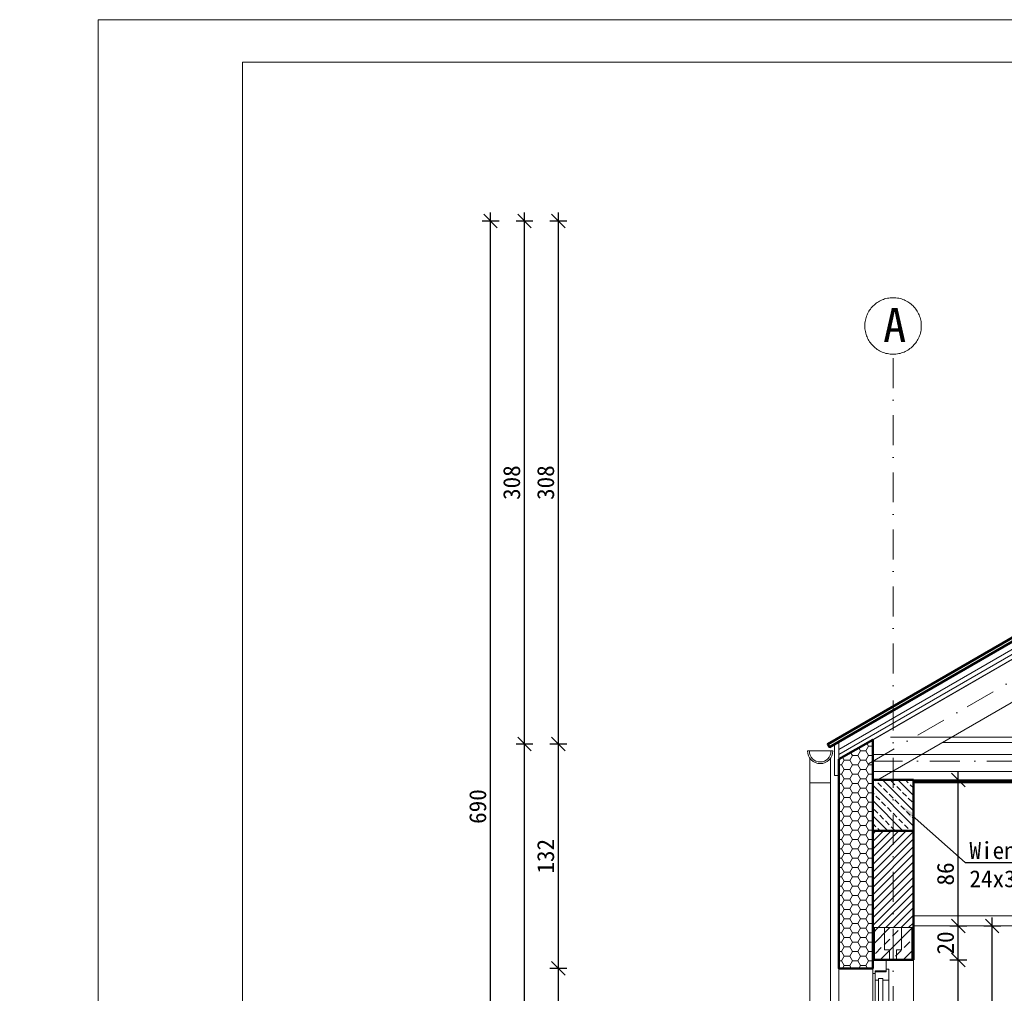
# Model space of a CAD drawing. Header units: millimetres. Extents: x -1373 to 28294, y -9636 to 187.
# Tile 13 of 133: x 789 to 1369, y -5513 to -4939. Entities that reach past the tile are written whole.
import ezdxf
from ezdxf import colors
from ezdxf.entities.mleader import LeaderData, LeaderLine
from ezdxf.math import Vec2, Vec3

# ---------------------------------------------------------------- set-up
doc = ezdxf.new("R2010")
doc.units = ezdxf.units.MM
doc.linetypes.add('HIDDEN2', pattern=[4.7625, 3.175, -1.5875])
doc.linetypes.add('Kreski i kropki', pattern=[335.138881, 176.388884, -88.194442, 0, -70.555556])
for name, color, linetype, lineweight in [('_k_beton_widok', 244, 'Continuous', 20), ('_k_gruba', 42, 'Continuous', 50), ('_k_kreskowanie', 250, 'Continuous', 9), ('_k_opis', 7, 'Continuous', 13), ('_k_osie', 142, 'Kreski i kropki', 13), ('_k_rynny', 5, 'Continuous', 20), ('_k_stolarka', 7, 'Continuous', 13), ('_k_widok', 7, 'Continuous', 18), ('_k_wymiar', 7, 'Continuous', 9), ('_k_zarys', 7, 'HIDDEN2', 20), ('_k_ściany', 223, 'Continuous', 35)]:
    doc.layers.add(name, color=color, linetype=linetype, lineweight=lineweight)
doc.styles.add('GENERATED_STYLE_1', font='MS Gothic.ttf')
doc.styles.add('GENERATED_STYLE_2', font='MS Gothic.ttf')
doc.styles.add('Katarzyna', font='MS Gothic.ttf')
doc.linetypes.add('BATTING', pattern='A,0.00254,-2.54,[134,ltypeshp.shx,S=2.54,R=0,X=-2.54,Y=0],-5.08,[134,ltypeshp.shx,S=2.54,R=180,X=2.54,Y=0],-2.54', length=10.16254)
doc.dimstyles.new('1 - 50   (cm)', dxfattribs={"dimscale": 5, "dimtxt": 2, "dimasz": 1.6, "dimexe": 1, "dimexo": 1, "dimgap": 0.5, "dimtad": 1, "dimdec": 0, "dimzin": 12, "dimdsep": 46, "dimtxsty": 'GENERATED_STYLE_1', "dimblk1": 'OBLIQUE', "dimblk2": 'OBLIQUE', "dimsah": 1, "dimcen": 0, "dimdle": 1, "dimclrd": 256, "dimclre": 256, "dimclrt": 4, "dimazin": 0, "dimtfac": 0.75, "dimtdec": 0, "dimtix": 1, "dimtmove": 1, "dimatfit": 3, "dimldrblk": 'OBLIQUE', "dimfxl": 1, "dimfxlon": 1, "dimtvp": 0.75, "dimtolj": 1, "dimtzin": 0, "dimarcsym": 0})

# ---------------------------------------------------------------- blocks, each defined once
blk = doc.blocks.new('O_150_przekrój')
at = {"layer": '_k_kreskowanie', "ltscale": 2}
h = blk.add_hatch(dxfattribs=at)
h.set_pattern_fill('ANSI33', scale=1.5, angle=90)
h.paths.add_polyline_path([(-24, 173), (-24, 154), (0, 154), (0, 173)])
at = {"layer": '_k_beton_widok'}
blk.add_lwpolyline([(0, 173), (-24, 173), (-24, 173), (0, 173)], close=True, dxfattribs=at)
at = {"layer": '_k_beton_widok', "ltscale": 3}
blk.add_lwpolyline([(-24, 173), (0, 173), (0, 154), (-24, 154)], close=True, dxfattribs=at)
at = {"layer": '_k_beton_widok'}
for points in [[(-23, 173), (-23, 154), (-14, 154), (-14, 160), (-17, 160), (-17, 173), (-23, 173)], [(-1, 173), (-1, 154), (-10, 154), (-10, 160), (-7, 160), (-7, 173), (-1, 173)]]:
    blk.add_lwpolyline(points, dxfattribs=at)
at = {"layer": '_k_gruba', "ltscale": 3}
for points in [[(-24, 154), (0, 154), (0, 149), (20, 149)], [(20, 4), (0, 4), (0, 0), (-24, 0)]]:
    blk.add_lwpolyline(points, dxfattribs=at)
at = {"layer": '_k_stolarka', "color": 2}
for points in [[(-8, 147.5), (-1.5, 147.5), (-1.5, 146), (0, 146), (0, 154), (-8, 154), (-8, 147.5)], [(-8, 148.5), (-9.5, 148.5), (-9.5, 142), (-6, 142), (-6, 143), (-3.5, 143), (-3.5, 142), (-1.5, 142), (-1.5, 147), (-8, 147), (-8, 148.5)], [(0, 146), (0, 12)], [(-8, 9.5), (-9.5, 9.5), (-9.5, 16), (-6, 16), (-6, 15), (-3.5, 15), (-3.5, 16), (-1.5, 16), (-1.5, 11), (-8, 11), (-8, 9.5)], [(-8, 4), (0, 4), (0, 12), (-1.5, 12), (-1.5, 10.5), (-8, 10.5), (-8, 4)], [(0, 9), (0.5, 9), (0.5, 6.97), (24.35, 5.87), (24.35, -0.55), (21.53, 3.27), (21.88, 3.53), (24, 0.66), (24, 5.41), (0, 6.5), (0, 9)]]:
    blk.add_lwpolyline(points, dxfattribs=at)
for points in [[(-6, 142), (-9.5, 142), (-9.5, 16), (-6, 16)], [(-1.5, 16), (-3.5, 16), (-3.5, 142), (-1.5, 142)], [(-28.5, 0), (-8, 0), (-8, 4), (-28.5, 4)]]:
    blk.add_lwpolyline(points, close=True, dxfattribs=at)
at = {"layer": '_k_widok'}
blk.add_lwpolyline([(-24, 4), (-24, 154), (0, 154), (0, 149), (20, 149), (20, 6.07)], dxfattribs=at)
blk = doc.blocks.new('_OBLIQUE')
at = {"color": 0, "linetype": 'ByBlock'}
blk.add_line((-0.5, -0.5), (0.5, 0.5), dxfattribs=at)
blk = doc.blocks.new('*D336')
at = {"layer": '_k_wymiar', "lineweight": -2, "transparency": 16777216}
for p, q in [((1341.92, -5648.05), (1341.92, -5488.05)), ((1336.92, -5493.05), (1346.92, -5493.05)), ((1336.92, -5643.05), (1346.92, -5643.05))]:
    blk.add_line(p, q, dxfattribs=at)
at = {"layer": 'Defpoints', "color": 0, "transparency": 16777216}
for p in [(1315.52, -5493.05), (1341.92, -5493.05), (1315.52, -5643.05)]:
    blk.add_point(p, dxfattribs=at)
at = {"layer": '_k_wymiar', "lineweight": -2, "transparency": 16777216, "xscale": 8, "yscale": 8, "zscale": 8}
for p, rotation in [((1341.92, -5493.05), 90), ((1341.92, -5643.05), 270)]:
    blk.add_blockref('_OBLIQUE', p, dxfattribs=dict(at, rotation=rotation))
at = {"layer": '_k_wymiar', "color": 4, "transparency": 16777216, "insert": (1334.42, -5568.05), "char_height": 10, "attachment_point": 5, "rotation": 90, "style": 'GENERATED_STYLE_1'}
blk.add_mtext('\\A1;150', dxfattribs=at)
blk = doc.blocks.new('*D337')
at = {"layer": '_k_wymiar', "lineweight": -2, "transparency": 16777216}
for p, q in [((1341.92, -5498.05), (1341.92, -5468.05)), ((1336.92, -5473.05), (1346.92, -5473.05)), ((1336.92, -5493.05), (1346.92, -5493.05))]:
    blk.add_line(p, q, dxfattribs=at)
at = {"layer": 'Defpoints', "color": 0, "transparency": 16777216}
for p in [(1315.52, -5473.05), (1341.92, -5473.05), (1315.52, -5493.05)]:
    blk.add_point(p, dxfattribs=at)
at = {"layer": '_k_wymiar', "lineweight": -2, "transparency": 16777216, "xscale": 8, "yscale": 8, "zscale": 8}
for p, rotation in [((1341.92, -5473.05), 90), ((1341.92, -5493.05), 270)]:
    blk.add_blockref('_OBLIQUE', p, dxfattribs=dict(at, rotation=rotation))
at = {"layer": '_k_wymiar', "color": 4, "transparency": 16777216, "insert": (1334.42, -5483.05), "char_height": 10, "attachment_point": 5, "rotation": 90, "style": 'GENERATED_STYLE_1'}
blk.add_mtext('\\A1;20', dxfattribs=at)
blk = doc.blocks.new('*D338')
at = {"layer": '_k_wymiar', "lineweight": -2, "transparency": 16777216}
for p, q in [((1341.92, -5478.05), (1341.92, -5382.05)), ((1336.92, -5387.05), (1346.92, -5387.05)), ((1336.92, -5473.05), (1346.92, -5473.05))]:
    blk.add_line(p, q, dxfattribs=at)
at = {"layer": 'Defpoints', "color": 0, "transparency": 16777216}
for p in [(1315.52, -5387.05), (1341.92, -5387.05), (1315.52, -5473.05)]:
    blk.add_point(p, dxfattribs=at)
at = {"layer": '_k_wymiar', "lineweight": -2, "transparency": 16777216, "xscale": 8, "yscale": 8, "zscale": 8}
for p, rotation in [((1341.92, -5387.05), 90), ((1341.92, -5473.05), 270)]:
    blk.add_blockref('_OBLIQUE', p, dxfattribs=dict(at, rotation=rotation))
at = {"layer": '_k_wymiar', "color": 4, "transparency": 16777216, "insert": (1334.42, -5442.42), "char_height": 10, "attachment_point": 5, "rotation": 90, "style": 'GENERATED_STYLE_1'}
blk.add_mtext('\\A1;86', dxfattribs=at)
blk = doc.blocks.new('*D159')
at = {"layer": '_k_wymiar', "lineweight": -2, "transparency": 16777216}
for p, q in [((1361.92, -5738.05), (1361.92, -5468.05)), ((1356.92, -5473.05), (1366.92, -5473.05)), ((1356.92, -5733.05), (1366.92, -5733.05))]:
    blk.add_line(p, q, dxfattribs=at)
at = {"layer": 'Defpoints', "color": 0, "transparency": 16777216}
for p in [(1315.52, -5473.05), (1361.92, -5473.05), (1305.52, -5733.05)]:
    blk.add_point(p, dxfattribs=at)
at = {"layer": '_k_wymiar', "lineweight": -2, "transparency": 16777216, "xscale": 8, "yscale": 8, "zscale": 8}
for p, rotation in [((1361.92, -5473.05), 90), ((1361.92, -5733.05), 270)]:
    blk.add_blockref('_OBLIQUE', p, dxfattribs=dict(at, rotation=rotation))
at = {"layer": '_k_wymiar', "color": 4, "transparency": 16777216, "insert": (1354.42, -5603.05), "char_height": 10, "attachment_point": 5, "rotation": 90, "style": 'GENERATED_STYLE_1'}
blk.add_mtext('\\A1;260', dxfattribs=at)
blk = doc.blocks.new('*D344')
at = {"layer": '_k_wymiar', "lineweight": -2, "transparency": 16777216}
for p, q in [((1111.41, -5498.05), (1101.41, -5498.05)), ((1106.41, -5645.98), (1106.41, -5493.05)), ((1111.41, -5640.98), (1101.41, -5640.98))]:
    blk.add_line(p, q, dxfattribs=at)
at = {"layer": 'Defpoints', "color": 0, "transparency": 16777216}
for p in [(1106.41, -5498.05), (1271.52, -5498.05), (1271.52, -5640.98)]:
    blk.add_point(p, dxfattribs=at)
at = {"layer": '_k_wymiar', "lineweight": -2, "transparency": 16777216, "xscale": 8, "yscale": 8, "zscale": 8}
for p, rotation in [((1106.41, -5498.05), 90), ((1106.41, -5640.98), 270)]:
    blk.add_blockref('_OBLIQUE', p, dxfattribs=dict(at, rotation=rotation))
at = {"layer": '_k_wymiar', "color": 4, "transparency": 16777216, "insert": (1098.91, -5569.51), "char_height": 10, "attachment_point": 5, "rotation": 90, "style": 'GENERATED_STYLE_1'}
blk.add_mtext('\\A1;143', dxfattribs=at)
blk = doc.blocks.new('*D345')
at = {"layer": '_k_wymiar', "lineweight": -2, "transparency": 16777216}
for p, q in [((1106.41, -5503.05), (1106.41, -5360.94)), ((1111.41, -5365.94), (1101.41, -5365.94)), ((1111.41, -5498.05), (1101.41, -5498.05))]:
    blk.add_line(p, q, dxfattribs=at)
at = {"layer": 'Defpoints', "color": 0, "transparency": 16777216}
for p in [(1106.41, -5365.94), (1265.02, -5365.94), (1271.52, -5498.05)]:
    blk.add_point(p, dxfattribs=at)
at = {"layer": '_k_wymiar', "lineweight": -2, "transparency": 16777216, "xscale": 8, "yscale": 8, "zscale": 8}
for p, rotation in [((1106.41, -5365.94), 90), ((1106.41, -5498.05), 270)]:
    blk.add_blockref('_OBLIQUE', p, dxfattribs=dict(at, rotation=rotation))
at = {"layer": '_k_wymiar', "color": 4, "transparency": 16777216, "insert": (1098.91, -5432), "char_height": 10, "attachment_point": 5, "rotation": 90, "style": 'GENERATED_STYLE_1'}
blk.add_mtext('\\A1;132', dxfattribs=at)
blk = doc.blocks.new('*D346')
at = {"layer": '_k_wymiar', "lineweight": -2, "transparency": 16777216}
for p, q in [((1106.41, -5370.94), (1106.41, -5052.93)), ((1111.41, -5057.93), (1101.41, -5057.93)), ((1111.41, -5365.94), (1101.41, -5365.94))]:
    blk.add_line(p, q, dxfattribs=at)
at = {"layer": 'Defpoints', "color": 0, "transparency": 16777216}
for p in [(1106.41, -5057.93), (1798.52, -5057.93), (1265.02, -5365.94)]:
    blk.add_point(p, dxfattribs=at)
at = {"layer": '_k_wymiar', "lineweight": -2, "transparency": 16777216, "xscale": 8, "yscale": 8, "zscale": 8}
for p, rotation in [((1106.41, -5057.93), 90), ((1106.41, -5365.94), 270)]:
    blk.add_blockref('_OBLIQUE', p, dxfattribs=dict(at, rotation=rotation))
at = {"layer": '_k_wymiar', "color": 4, "transparency": 16777216, "insert": (1098.91, -5211.94), "char_height": 10, "attachment_point": 5, "rotation": 90, "style": 'GENERATED_STYLE_1'}
blk.add_mtext('\\A1;308', dxfattribs=at)
blk = doc.blocks.new('*D161')
at = {"layer": '_k_wymiar', "lineweight": -2, "transparency": 16777216}
for p, q in [((1086.41, -5738.05), (1086.41, -5360.94)), ((1091.41, -5365.94), (1081.41, -5365.94)), ((1091.41, -5733.05), (1081.41, -5733.05))]:
    blk.add_line(p, q, dxfattribs=at)
at = {"layer": 'Defpoints', "color": 0, "transparency": 16777216}
for p in [(1086.41, -5365.94), (1265.02, -5365.94), (1281.52, -5733.05)]:
    blk.add_point(p, dxfattribs=at)
at = {"layer": '_k_wymiar', "lineweight": -2, "transparency": 16777216, "xscale": 8, "yscale": 8, "zscale": 8}
for p, rotation in [((1086.41, -5365.94), 90), ((1086.41, -5733.05), 270)]:
    blk.add_blockref('_OBLIQUE', p, dxfattribs=dict(at, rotation=rotation))
at = {"layer": '_k_wymiar', "color": 4, "transparency": 16777216, "insert": (1078.91, -5549.5), "char_height": 10, "attachment_point": 5, "rotation": 90, "style": 'GENERATED_STYLE_1'}
blk.add_mtext('\\A1;367', dxfattribs=at)
blk = doc.blocks.new('*D162')
at = {"layer": '_k_wymiar', "lineweight": -2, "transparency": 16777216}
for p, q in [((1086.41, -5370.94), (1086.41, -5052.93)), ((1091.41, -5057.93), (1081.41, -5057.93)), ((1091.41, -5365.94), (1081.41, -5365.94))]:
    blk.add_line(p, q, dxfattribs=at)
at = {"layer": 'Defpoints', "color": 0, "transparency": 16777216}
for p in [(1086.41, -5057.93), (1798.52, -5057.93), (1265.02, -5365.94)]:
    blk.add_point(p, dxfattribs=at)
at = {"layer": '_k_wymiar', "lineweight": -2, "transparency": 16777216, "xscale": 8, "yscale": 8, "zscale": 8}
for p, rotation in [((1086.41, -5057.93), 90), ((1086.41, -5365.94), 270)]:
    blk.add_blockref('_OBLIQUE', p, dxfattribs=dict(at, rotation=rotation))
at = {"layer": '_k_wymiar', "color": 4, "transparency": 16777216, "insert": (1078.91, -5211.94), "char_height": 10, "attachment_point": 5, "rotation": 90, "style": 'GENERATED_STYLE_1'}
blk.add_mtext('\\A1;308', dxfattribs=at)
blk = doc.blocks.new('*D164')
at = {"layer": '_k_wymiar', "lineweight": -2, "transparency": 16777216}
for p, q in [((1066.41, -5752.5), (1066.41, -5052.93)), ((1071.41, -5057.93), (1061.41, -5057.93)), ((1071.41, -5747.5), (1061.41, -5747.5))]:
    blk.add_line(p, q, dxfattribs=at)
at = {"layer": 'Defpoints', "color": 0, "transparency": 16777216}
for p in [(1066.41, -5057.93), (1798.52, -5057.93), (1133.52, -5747.5)]:
    blk.add_point(p, dxfattribs=at)
at = {"layer": '_k_wymiar', "lineweight": -2, "transparency": 16777216, "xscale": 8, "yscale": 8, "zscale": 8}
for p, rotation in [((1066.41, -5057.93), 90), ((1066.41, -5747.5), 270)]:
    blk.add_blockref('_OBLIQUE', p, dxfattribs=dict(at, rotation=rotation))
at = {"layer": '_k_wymiar', "color": 4, "transparency": 16777216, "insert": (1058.91, -5402.72), "char_height": 10, "attachment_point": 5, "rotation": 90, "style": 'GENERATED_STYLE_1'}
blk.add_mtext('\\A1;690', dxfattribs=at)

msp = doc.modelspace()

# ---------------------------------------------------------------- hatches: boundary and pattern name
at = {"layer": '_k_kreskowanie', "ltscale": 2}
h = msp.add_hatch(dxfattribs=at)
h.set_pattern_fill('HONEY', color=256)
h.set_pattern_definition([(0, (403.2444, -1110.7015), (4.7625, 2.7496306), [3.175, -6.35]), (120, (403.2444, -1110.7015), (-4.7625, 2.7496307), [3.175, -6.35]), (60, (403.2444, -1110.7015), (1e-08, 5.4992613), [-6.35, 3.175])])
h.paths.add_polyline_path([(1291.52, -5363.35), (1271.52, -5374.89), (1271.52, -5498.05), (1291.52, -5498.05)])
h = msp.add_hatch(dxfattribs=at)
h.set_pattern_fill('ANSI33', color=256, angle=90)
h.set_pattern_definition([(135, (403.2444, -981.7015), (-4.490128, -4.490128), []), (135, (403.2444, -977.2114), (-4.490128, -4.490128), [3.175, -1.5875])])
h.paths.add_polyline_path([(1315.52, -5387.05), (1315.52, -5417.05), (1291.52, -5417.05), (1291.52, -5387.05)])
h = msp.add_hatch(dxfattribs=at)
h.set_pattern_fill('ANSI31', color=256)
h.set_pattern_definition([(45, (403.2444, -1062.7015), (-2.245064, 2.245064), [])])
h.paths.add_polyline_path([(1315.52, -5417.05), (1315.52, -5474.05), (1291.52, -5474.05), (1291.52, -5417.05)])

# ---------------------------------------------------------------- linework, layer by layer
at = {"layer": '_k_gruba'}
for points in [[(2331.02, -5367.68), (2332.02, -5365.94), (1798.52, -5057.93), (1265.02, -5365.94), (1266.02, -5367.68), (1798.52, -5060.24)], [(1271.52, -5374.89), (1291.52, -5363.35), (1291.52, -5498.05), (1271.52, -5498.05)], [(1315.52, -5417.05), (1291.52, -5417.05), (1291.52, -5387.05), (1315.52, -5387.05)], [(1315.52, -5493.05), (1291.52, -5493.05), (1291.52, -5417.05), (1315.52, -5417.05)]]:
    msp.add_lwpolyline(points, close=True, dxfattribs=at)
at = {"layer": '_k_kreskowanie', "linetype": 'BATTING', "ltscale": 0.5}
for points in [[(1302.1, -5361.91), (2303.04, -5361.91)], [(1291.52, -5372.05), (2305.52, -5372.05)], [(1291.52, -5382.05), (2305.52, -5382.05)]]:
    msp.add_lwpolyline(points, dxfattribs=at)
at = {"layer": '_k_osie', "ltscale": 0.1}
for points in [[(1288.97, -5377.52), (1809.52, -5076.98)], [(1303.52, -5963.05), (1303.52, -5136.33)], [(1291.52, -5365.05), (1291.52, -5387.05), (1291.52, -5376.05), (2305.52, -5376.05)]]:
    msp.add_lwpolyline(points, dxfattribs=at)
at = {"layer": '_k_osie'}
msp.add_circle((1303.52, -5119.68), 16.65, dxfattribs=at)
at = {"layer": '_k_rynny', "color": 7, "ltscale": 2}
for points in [[(1253.16, -5369.94), (1268.02, -5369.94, -0.420012), (1260.59, -5377.44, -0.420012)], [(1254.22, -5369.94), (1266.96, -5369.94, -0.427099), (1260.59, -5376.44, -0.427099)]]:
    msp.add_lwpolyline(points, format="xyb", close=True, dxfattribs=at)
msp.add_lwpolyline([(1254.59, -5374.43), (1254.59, -5388.76), (1266.59, -5388.76), (1266.59, -5374.43)], dxfattribs=at)
at = {"layer": '_k_widok'}
for points in [[(1271.52, -5369.12), (1798.52, -5064.86), (2325.52, -5369.12)], [(1271.52, -5372.01), (1798.52, -5067.74), (2325.52, -5372.01)], [(1271.52, -5374.89), (1798.52, -5070.63), (2325.52, -5374.89)]]:
    msp.add_lwpolyline(points, dxfattribs=at)
at = {"layer": '_k_widok', "color": 2}
msp.add_lwpolyline([(1820.52, -5083.33), (1294.47, -5387.05), (1291.52, -5387.05), (1291.52, -5363.35), (1798.52, -5070.63)], dxfattribs=at)
at = {"layer": '_k_widok'}
msp.add_lwpolyline([(1271.52, -5384.5), (1269.02, -5384.5), (1269.02, -5365.94), (1271.52, -5364.5)], close=True, dxfattribs=at)
at = {"layer": '_k_widok', "color": 2}
msp.add_lwpolyline([(1332.58, -5365.05), (2264.47, -5365.05), (2302.58, -5387.05), (1294.47, -5387.05)], close=True, dxfattribs=at)
at = {"layer": '_k_widok', "ltscale": 4}
for points in [[(1254.59, -5388.76), (1254.59, -5743.49)], [(1266.59, -5388.76), (1266.59, -5743.24)]]:
    msp.add_lwpolyline(points, dxfattribs=at)
at = {"layer": '_k_widok', "ltscale": 3}
for points in [[(1416.52, -5467.05), (1315.52, -5467.05)], [(1416.52, -5473.05), (1315.52, -5473.05)]]:
    msp.add_lwpolyline(points, dxfattribs=at)
at = {"layer": '_k_wymiar'}
for points in [[(835.22, -4939.31), (2935.22, -4939.31), (2935.22, -6424.31), (835.22, -6424.31)], [(920.22, -4964.31), (2910.22, -4964.31), (2910.22, -6399.31), (920.22, -6399.31)]]:
    msp.add_lwpolyline(points, close=True, dxfattribs=at)
at = {"layer": '_k_zarys', "ltscale": 3, "const_width": 2}
msp.add_lwpolyline([(1315.52, -5388.05), (2271.52, -5388.05)], dxfattribs=at)
at = {"layer": '_k_ściany'}
msp.add_lwpolyline([(1315.52, -5417.05), (1291.52, -5417.05), (1291.52, -5387.05), (1315.52, -5387.05)], close=True, dxfattribs=at)

# ---------------------------------------------------------------- block references
at = {"layer": '_k_stolarka', "color": 2, "xscale": -1}
msp.add_blockref('O_150_przekrój', (1291.52, -5647.05), dxfattribs=at)

# ---------------------------------------------------------------- texts
at = {"layer": '_k_opis', "ltscale": 5, "insert": (-362.27, -4977.12), "char_height": 8, "attachment_point": 1, "style": 'Katarzyna'}
msp.add_mtext_dynamic_manual_height_columns('\\pi633.05;{\\fMS Gothic|b1|i0|c238|p49;\\H4x;ZESTAWIENIE PRZEGRÓD\\P\\pi934.84;\\H0.54687x;SKALA 1:50}', width=1047.4384, gutter_width=25, heights=[0], dxfattribs=at)
at = {"layer": '_k_osie', "insert": (1304.47, -5129.17), "char_height": 20, "attachment_point": 8, "style": 'GENERATED_STYLE_2'}
msp.add_mtext('A', dxfattribs=at)

# ---------------------------------------------------------------- dimensions: what is measured, and where the dimension line sits
at = {"layer": '_k_wymiar'}
for base, p1, p2, angle, picture, middle in [((1066.41, -5057.93), (1133.52, -5747.5), (1798.52, -5057.93), 90, '*D164', (1058.91, -5402.72)), ((1086.41, -5057.93), (1265.02, -5365.94), (1798.52, -5057.93), 90, '*D162', (1078.91, -5211.94)), ((1106.41, -5057.93), (1265.02, -5365.94), (1798.52, -5057.93), 90, '*D346', (1098.91, -5211.94)), ((1086.41, -5365.94), (1281.52, -5733.05), (1265.02, -5365.94), 90, '*D161', (1078.91, -5549.5)), ((1106.41, -5365.94), (1271.52, -5498.05), (1265.02, -5365.94), 90, '*D345', (1098.91, -5432)), ((1361.92, -5473.05), (1305.52, -5733.05), (1315.52, -5473.05), 90, '*D159', (1354.42, -5603.05)), ((1341.92, -5473.05), (1315.52, -5493.05), (1315.52, -5473.05), 270, '*D337', (1334.42, -5483.05)), ((1341.92, -5493.05), (1315.52, -5643.05), (1315.52, -5493.05), 270, '*D336', (1334.42, -5568.05)), ((1106.41, -5498.05), (1271.52, -5640.98), (1271.52, -5498.05), 90, '*D344', (1098.91, -5569.51))]:
    dim = msp.add_linear_dim(base=base, p1=p1, p2=p2, angle=angle, dimstyle='1 - 50   (cm)', dxfattribs=at)
    dim.commit()
    dim.dimension.update_dxf_attribs({"geometry": picture, "text_midpoint": middle})
dim = msp.add_linear_dim(base=(1341.92, -5387.05), p1=(1315.52, -5473.05), p2=(1315.52, -5387.05), angle=270, dimstyle='1 - 50   (cm)', dxfattribs=at)
dim.commit()
dim.dimension.update_dxf_attribs({"geometry": '*D338', "text_midpoint": (1341.92, -5442.42), "dimtype": 160})

# ---------------------------------------------------------------- leaders
at = {"layer": '_k_opis', "ltscale": 0.1}
ml = msp.add_multileader_mtext('Standard', dxfattribs=at)
ml.set_content('Wieniec W2\\P24x30cm', color=256, style='GENERATED_STYLE_1')
ml.set_leader_properties()
ml.build(insert=Vec2(0, 0))
ml.multileader.update_dxf_attribs({"text_left_attachment_type": 6, "text_right_attachment_type": 6, "arrow_head_size": 9})
ctx = ml.context
ctx.base_point, ctx.char_height, ctx.arrow_head_size, ctx.landing_gap_size, ctx.plane_origin = Vec3(1347.25, -5435.59), 10, 9, 1.28, Vec3(1466.18, -5095.62)
ctx.left_attachment, ctx.right_attachment = 6, 6
notes = []
notes.append((ctx, [(0, (1, 1, 0), (1346, -5435.59), (1, 0), 1.25, [(0, [(1308.09, -5402.05)], 0, [])])]))
ctx.mtext.insert, ctx.mtext.flow_direction = Vec3(1348.53, -5423.59), 5
for ctx, leaders in notes:
    for number, flags, end, landing, length, lines in leaders:
        leader = LeaderData()
        leader.index, (leader.has_last_leader_line, leader.has_dogleg_vector, leader.attachment_direction) = number, flags
        leader.last_leader_point, leader.dogleg_vector, leader.dogleg_length = Vec3(end), Vec3(landing), length
        for number, points, colour, breaks in lines:
            line = LeaderLine()
            line.index, line.vertices, line.color, line.breaks = number, Vec3.list(points), colors.encode_raw_color(colour), breaks
            leader.lines.append(line)
        ctx.leaders.append(leader)

doc.saveas('drawing.dxf')
